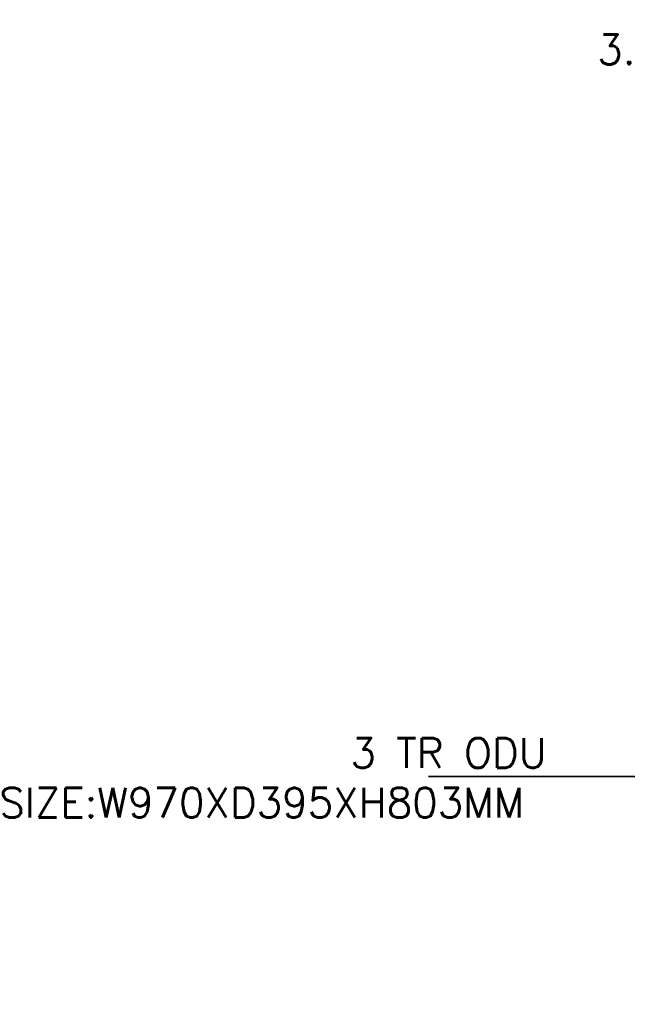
# Model space of a CAD drawing. Header units: inches. Extents: x 110711 to 158499, y 12149 to 19253.
# Tile 8 of 46: x 123003 to 123126, y 18194 to 18392. Entities that reach past the tile are written whole.
import ezdxf

# ---------------------------------------------------------------- set-up
doc = ezdxf.new("R2010")
doc.units = ezdxf.units.IN
doc.header["$MEASUREMENT"] = 0
doc.layers.add('HVAC SERVICE', color=7, linetype='Continuous', lineweight=35)
doc.layers.add('HVAC TEXT PP', color=7, linetype='Continuous', lineweight=20)
doc.styles.get("Standard").update_dxf_attribs({"font": 'romans.shx', "height": 6})
doc.dimstyles.new('ISO-10', dxfattribs={"dimtxt": 6, "dimasz": 0.5, "dimexe": 1.25, "dimexo": 0.625, "dimtad": 1, "dimtoh": 1, "dimdec": 1, "dimlunit": 4, "dimtxsty": 'Standard', "dimblk": 'ARCHTICK', "dimcen": 2.5, "dimclrt": 3, "dimadec": 0, "dimazin": 0, "dimtfac": 1, "dimtdec": 1, "dimtmove": 1, "dimatfit": 3, "dimfxl": 1, "dimarcsym": 0})

# ---------------------------------------------------------------- blocks, each defined once
blk = doc.blocks.new('_ArchTick')
at = {"color": 0, "linetype": 'ByBlock', "const_width": 0.15}
blk.add_lwpolyline([(-0.5, -0.5), (0.5, 0.5)], dxfattribs=at)
blk = doc.blocks.new('HVAC SERVICE')
at = {"layer": 'HVAC TEXT PP', "char_height": 6, "width": 237.4875, "attachment_point": 1, "bg_fill": 2}
for s, insert in [('\\pi107.77;3.0 TR 4 WAY CASSETTE AC \\P\\pi135.2;SIZE:W840XD840XH250\\P\\pi192.63;CFM 1059', (-156.29, 36.33)), ('\\A1;\\P\\pi192.63;3 TR ODU\\P\\pi121.77;SIZE:W970XD395XH803MM', (-290.89, -95.28, 1.31))]:
    blk.add_mtext(s, dxfattribs=dict(at, insert=insert))
at = {"layer": 'HVAC TEXT PP', "insert": (-146.41, -119.88), "char_height": 6, "width": 237.4875, "attachment_point": 1, "bg_fill": 2}
blk.add_mtext('\\pi185.49;LIQUID 15.8\\P\\pi171.2;SUCTION :-9.5 ', dxfattribs=at)
at = {"layer": 'HVAC TEXT PP'}
blk.add_leader([(-21.33, -113.03), (-82.48, -113.03)], dimstyle='ISO-10', override={"dimasz": 6, "dimtad": 0}, dxfattribs=at)

msp = doc.modelspace()

# ---------------------------------------------------------------- block references
at = {"layer": 'HVAC SERVICE'}
msp.add_blockref('HVAC SERVICE', (123167.99, 18352.43), dxfattribs=at)

doc.saveas('drawing.dxf')
